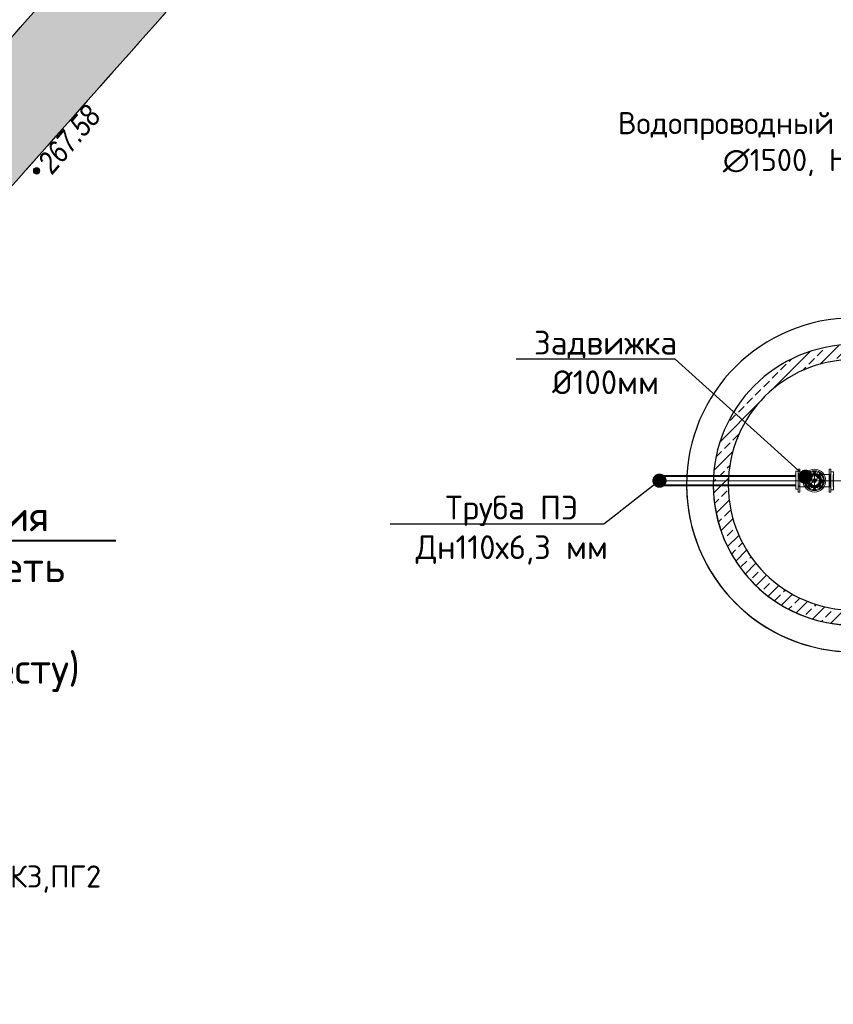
# Model space of a CAD drawing. Header units: inches. Extents: x -416310 to 1286511, y -34262 to 944600.
# Tile 17 of 84: x 163600 to 200997, y 69683 to 114923. Entities that reach past the tile are written whole.
import ezdxf
from ezdxf import colors
from ezdxf.entities.mleader import LeaderData, LeaderLine
from ezdxf.enums import TextEntityAlignment as Align
from ezdxf.math import Vec2, Vec3

# ---------------------------------------------------------------- set-up
doc = ezdxf.new("R2010")
doc.units = ezdxf.units.IN
doc.header["$MEASUREMENT"] = 0
doc.linetypes.add('Auto_Street_NotBorder_Line_m1', pattern=[3, 1.5, -1.5])
doc.linetypes.add('Hydrotech_Tray_Gutter_m1', pattern=[1, 1, 0])
for name, color, linetype, lineweight in [('A-GENM', 251, 'Continuous', 30), ('P-PIPE', 7, 'Continuous', 9), ('P-PIPE-CNTR', 3, 'Continuous', 9)]:
    doc.layers.add(name, color=color, linetype=linetype, lineweight=lineweight)
doc.layers.add('AUTO#_ROADS_EXIST_L', color=7, linetype='Continuous', lineweight=15, true_color=0x000000)
for name, color, linetype, true_color in [('HYDRO_TECHN_CNSTR_L', 7, 'Continuous', 0x000000), ('RELEF_POINT_PICKT_B', 7, 'Continuous', 0x000000), ('RELEF_POINT_PICKT_T', 7, 'Continuous', 0x000000)]:
    doc.layers.add(name, color=color, linetype=linetype, true_color=true_color)
doc.layers.add('Штрих Железобетона', color=7, linetype='Continuous')
doc.layers.add('Штрих Стекло', color=7, linetype='Continuous')
doc.styles.add('GOST', font='isocpeur.ttf')
doc.styles.add('Д-431 (Arial Narrow К)', font='ARIALNI.TTF', dxfattribs={"height": 1})

# ---------------------------------------------------------------- blocks, each defined once
blk = doc.blocks.new('PointHight_m1')
at = {"layer": 'RELEF_POINT_PICKT_B', "linetype": 'Continuous', "lineweight": 15, "true_color": 0x000000}
h = blk.add_hatch(color=18, dxfattribs=at)
edge = h.paths.add_edge_path()
edge.add_arc((0, 0), 0.3, 0, 360)
at = {"layer": 'RELEF_POINT_PICKT_B', "color": 18, "linetype": 'Continuous', "lineweight": 15, "true_color": 0x000000}
blk.add_circle((0, 0), 0.3, dxfattribs=at)
blk.add_point((0, 0), dxfattribs=at)
blk = doc.blocks.new('55653')
at = {"layer": 'AUTO#_ROADS_EXIST_L', "color": 18, "linetype": 'Auto_Street_NotBorder_Line_m1', "lineweight": 15, "ltscale": 600, "true_color": 0x000000, "flags": 128}
for points in [[(-118299, 66909), (-118496, 67662), (-118496, 67662), (-102593, 85204), (-86047, 104286), (-72130, 119967), (-59705, 134238), (-51563, 143421), (-39879, 156839), (-36267, 160873), (-34512, 161450), (-32399, 161543)], [(-123538, 69699), (-122225, 69946), (-105526, 88625), (-88466, 108288), (-76627, 121794), (-67322, 132320)]]:
    blk.add_lwpolyline(points, dxfattribs=at)
at = {"layer": 'RELEF_POINT_PICKT_B', "color": 18, "true_color": 0x000000, "xscale": 500, "yscale": 500, "zscale": 500}
blk.add_blockref('PointHight_m1', (-78964, 111678, -85671), dxfattribs=at)
at = {"layer": 'RELEF_POINT_PICKT_T', "color": 18, "true_color": 0x000000, "style": 'Д-431 (Arial Narrow К)'}
blk.add_text('267.58', height=1000, rotation=49.3834, dxfattribs=at).set_placement((-78614, 111813), align=Align.MIDDLE_LEFT)
blk = doc.blocks.new('Фланец круглый стальной плоский приварной с выступом ГОСТ PN 1_6 МПа 12820-80 Динамический_f2863 - Фланец 1-100 _А_ -1_6 Ст 25-548882-Уровень 1')
at = {"layer": 'P-PIPE'}
for p, q in [((-84.5, 0), (-84.5, 23)), ((-84.5, 23), (84.5, 23)), ((84.5, 23), (-84.5, 23)), ((-84.5, 0), (84.5, 0)), ((84.5, 0), (-84.5, 0)), ((-65, 23), (-55, 34.5)), ((0, 34.5), (0, 34.5)), ((0, 34.5), (0, 34.5)), ((0, 23), (0, 23)), ((0, 23), (0, 23)), ((55, 34.5), (65, 23)), ((84.5, 23), (84.5, 0)), ((-54, -5), (-65, 0)), ((0, 0), (0, 0)), ((0, 0), (0, 0)), ((0, -5), (0, -5)), ((0, -5), (0, -5)), ((65, 0), (54, -5))]:
    blk.add_line(p, q, dxfattribs=at)
blk = doc.blocks.new('Тройник фланцевый с пожарной одставкой  ППТФ ГОСТ 5525-88 Динамический_f2482 - Тройник ППТФ 150х150-530663-Уровень 1')
at = {"layer": 'P-PIPE'}
for p, q in [((-146, 114.5), (-165, 114.5)), ((-165, -114.5), (-165, 114.5)), ((-165, 114.5), (-165, -114.5)), ((-146, -114.5), (-146, 114.5)), ((-146, 114.5), (-146, -114.5)), ((165, 114.5), (146, 114.5)), ((146, -114.5), (146, 114.5)), ((146, 114.5), (146, -114.5)), ((165, -114.5), (165, 114.5)), ((165, 114.5), (165, -114.5)), ((0, 62), (-146, 62)), ((-146, -62), (-146, 62)), ((-146, 62), (-146, -62)), ((146, 62), (0, 62)), ((146, 62), (146, -62)), ((146, -62), (146, 62)), ((-146, -62), (0, -62)), ((0, -62), (146, -62)), ((-165, -114.5), (-146, -114.5)), ((146, -114.5), (165, -114.5))]:
    blk.add_line(p, q, dxfattribs=at)
for radius, start, end in [(114.5, 90, 270), (114.5, 90, 270), (114.5, 270, 90), (114.5, 270, 90), (62, 360, 180), (62, 180, 360)]:
    blk.add_arc((0, 0), radius, start, end, dxfattribs=at)
for points, knots in [([(0, 62), (-3.1, 62), (-9.3, 61.5), (-18.5, 59.4), (-27.4, 55.9), (-34.6, 51.6), (-40.1, 47.4), (-44, 43.8), (-47, 40.5), (-49.3, 37.6), (-51, 35.3), (-52.6, 32.9), (-54.1, 30.3), (-55.5, 27.7), (-56.8, 25), (-58, 22.1), (-59.3, 18.2), (-61.3, 11), (-62, 4.4), (-62, 0)], [0, 0, 0, 0, 0.111111, 0.222222, 0.333333, 0.444444, 0.5, 0.555556, 0.611111, 0.638889, 0.666667, 0.694444, 0.722222, 0.75, 0.777778, 0.805556, 0.833333, 0.888889, 1, 1, 1, 1]), ([(62, 0), (62, 4.4), (61.3, 11), (59.3, 18.2), (58, 22.1), (56.8, 25), (55.5, 27.7), (54.1, 30.3), (52.6, 32.9), (51, 35.3), (49.3, 37.6), (47, 40.5), (43.6, 44.2), (39.9, 47.6), (36.5, 50.2), (33, 52.6), (28.5, 55.2), (21.1, 58.5), (11.6, 61.3), (3.9, 62), (0, 62)], [0, 0, 0, 0, 0.111111, 0.166667, 0.194444, 0.222222, 0.25, 0.277778, 0.305556, 0.333333, 0.361111, 0.388889, 0.444444, 0.513889, 0.548611, 0.583333, 0.652778, 0.722222, 0.861111, 1, 1, 1, 1]), ([(-62, 0), (-62, -4.4), (-61.3, -11), (-59.3, -18.2), (-58, -22.1), (-56.8, -25), (-55.5, -27.7), (-54.1, -30.3), (-52.6, -32.9), (-51, -35.3), (-49.3, -37.6), (-47, -40.5), (-43.6, -44.2), (-39.9, -47.6), (-36.5, -50.2), (-33, -52.6), (-28.5, -55.2), (-21.1, -58.5), (-11.6, -61.3), (-3.9, -62), (0, -62)], [0, 0, 0, 0, 0.111111, 0.166667, 0.194444, 0.222222, 0.25, 0.277778, 0.305556, 0.333333, 0.361111, 0.388889, 0.444444, 0.513889, 0.548611, 0.583333, 0.652778, 0.722222, 0.861111, 1, 1, 1, 1]), ([(0, -62), (3.1, -62), (9.3, -61.5), (18.5, -59.4), (27.4, -55.9), (34.6, -51.6), (40.1, -47.4), (44, -43.8), (47, -40.5), (49.3, -37.6), (51, -35.3), (52.6, -32.9), (54.1, -30.3), (55.5, -27.7), (56.8, -25), (58, -22.1), (59.3, -18.2), (61.3, -11), (62, -4.4), (62, 0)], [0, 0, 0, 0, 0.111111, 0.222222, 0.333333, 0.444444, 0.5, 0.555556, 0.611111, 0.638889, 0.666667, 0.694444, 0.722222, 0.75, 0.777778, 0.805556, 0.833333, 0.888889, 1, 1, 1, 1])]:
    blk.add_open_spline(points, degree=3, knots=knots, dxfattribs=at)
blk = doc.blocks.new('vag_hydrus_podzemnyygidrant_voda_dn100 - Глубина залегания трубы 1_00-534979-Уровень 1')
at = {"layer": 'P-PIPE'}
for p, q in [((-90, 0), (-90, 0)), ((-90, 0), (-70, 0)), ((-90, -20.3), (-90, 0)), ((-73.6, 0), (-70, 0)), ((-70, 0), (-70, 0)), ((-15, 15), (15, 15)), ((-15, 15), (-11, 11)), ((-15, -15), (-15, 15)), ((11, 11), (-11, 11)), ((-11, 11), (-11, -11)), ((0, 0), (0, 0)), ((11, 11), (15, 15)), ((11, -11), (11, 11)), ((15, 15), (15, -15)), ((70, 0), (70, 0)), ((70, 0), (73.6, 0)), ((70, 0), (90, 0)), ((90, 0), (90, 0)), ((90, -20.3), (90, 0)), ((-90, -20.3), (-90, -20.3)), ((-67, -20.3), (-90, -20.3)), ((-67, -20.3), (-67, -20.3)), ((-15, -15), (-11, -11)), ((15, -15), (-15, -15)), ((-11, -11), (11, -11)), ((15, -15), (11, -11)), ((67, -20.3), (67, -20.3)), ((90, -20.3), (67, -20.3)), ((90, -20.3), (90, -20.3))]:
    blk.add_line(p, q, dxfattribs=at)
at = {"layer": 'P-PIPE', "flags": 128}
for points in [[(70, 0), (65.3, 25.2), (51.8, 47.1), (31.3, 62.6), (6.7, 69.7), (-18.9, 67.4), (-41.9, 56), (-59.3, 37.1), (-68.7, 13.3), (-70, 0)], [(-70, 0), (-65.3, -25.2), (-51.8, -47.1), (-31.3, -62.6), (-6.7, -69.7), (18.9, -67.4), (41.9, -56), (59.3, -37.1), (68.7, -13.3), (70, 0)]]:
    blk.add_lwpolyline(points, dxfattribs=at)
at = {"layer": 'P-PIPE'}
for centre, radius, start, end in [((0, 0), 100, 360, 180), ((0, 0), 100, 180, 360), ((0, 0), 90, 360, 180), ((0, 0), 90, 360, 180), ((0, 0), 90, 180, 360), ((0, 0), 90, 180, 360), ((-80, 0), 9.5, 90, 270), ((-80, 0), 9.5, 270, 90), ((0, 0), 74.1, 360, 180), ((0, 0), 74.1, 180, 360), ((0, 0), 70, 360, 180), ((-56.6, 56.6), 9.5, 45, 225), ((0, 0), 63.6, 0, 180), ((0, 0), 63.6, 180, 360), ((-56.6, 56.6), 9.5, 225, 45), ((0, 0), 62.5, 360, 180), ((0, 0), 62.5, 0, 180), ((0, 0), 62.5, 0, 180), ((0, 0), 62.5, 0, 180), ((0, 0), 62.5, 180, 360), ((0, 0), 62.5, 180, 360), ((0, 0), 62.5, 180, 360), ((0, 0), 62.5, 180, 360), ((0, 0), 50, 0, 180), ((0, 0), 50, 0, 180), ((0, 0), 50, 0, 180), ((0, 0), 50, 180, 0), ((0, 0), 50, 180, 360), ((0, 0), 50, 180, 360), ((0, 80), 9.5, 0, 180), ((0, 80), 9.5, 180, 360), ((56.6, 56.6), 9.5, 135, 315), ((56.6, 56.6), 9.5, 315, 135), ((0, 0), 70, 343.16106, 360), ((80, 0), 9.5, 90, 270), ((80, 0), 9.5, 270, 90), ((0, 0), 70, 180, 196.83894), ((0, 0), 70, 196.83894, 343.16106), ((-56.6, -56.6), 9.5, 135, 315), ((-56.6, -56.6), 9.5, 315, 135), ((0, -80), 9.5, 0, 180), ((0, -80), 9.5, 180, 0), ((56.6, -56.6), 9.5, 45, 225), ((56.6, -56.6), 9.5, 225, 45)]:
    blk.add_arc(centre, radius, start, end, dxfattribs=at)
for points in [[(73.6, 0), (73.5, -3.5), (73.1, -10.4), (71.8, -17), (70.9, -20.3)], [(-70.9, -20.3), (-71.8, -17), (-73.1, -10.4), (-73.5, -3.5), (-73.6, 0)], [(-67, -20.3), (-67.9, -20.3), (-69.5, -20.3), (-70.5, -20.3), (-70.9, -20.3)], [(70.9, -20.3), (70.5, -20.3), (69.5, -20.3), (67.9, -20.3), (67, -20.3)]]:
    blk.add_open_spline(points, degree=3, dxfattribs=at)
blk = doc.blocks.new('_Dot')
at = {"color": 0, "linetype": 'ByBlock', "lineweight": -2}
blk.add_line((-0.5, 0), (-1, 0), dxfattribs=at)
at = {"color": 0, "linetype": 'ByBlock', "const_width": 0.5}
blk.add_lwpolyline([(-0.25, 0, 1), (0.25, 0, 1)], format="xyb", close=True, dxfattribs=at)
blk = doc.blocks.new('Кольцо стеновое Серия 3_900_1-14 Динамический_f2710 - Кольцо стеновое КС15_6-519680-Уровень 1')
at = {"layer": 'A-GENM', "lineweight": 25}
for radius, start, end in [(840, 360, 180), (750, 0, 180), (840, 180, 360), (750, 180, 0)]:
    blk.add_arc((0, 0), radius, start, end, dxfattribs=at)
blk = doc.blocks.new('Плита днища колодца ПН серии 3_900_1-14 _  Динамический_f5717 - Плита днища ПН10-521517-Уровень 1')
at = {"layer": 'A-GENM'}
for start, end in [(360, 180), (0, 180), (180, 360), (180, 360)]:
    blk.add_arc((0, 0), 1000, start, end, dxfattribs=at)
blk = doc.blocks.new('Кольцо стеновое Серия 3_900_1-14 Динамический_f2710 - Кольцо стеновое КС15_9-519678-Уровень 1')
h = blk.add_hatch()
h.set_pattern_fill('ANSI33', color=256, scale=15)
h.set_pattern_definition([(45, (0, 0), (-67.352, 67.352), []), (45, (67.35, 0), (-67.352, 67.352), [47.625, -23.8125])])
h.paths.add_polyline_path([(-840, 0, 1), (840, 0, 1)])
h.paths.add_polyline_path([(750, 0, -1), (-750, 0, -1)], flags=16)
at = {"layer": 'A-GENM'}
for radius, start, end in [(840, 360, 180), (840, 0, 180), (750, 0, 180), (750, 0, 180), (840, 180, 360), (750, 180, 0), (750, 180, 360), (840, 180, 360)]:
    blk.add_arc((0, 0), radius, start, end, dxfattribs=at)

msp = doc.modelspace()

# ---------------------------------------------------------------- hatches: boundary and pattern name
at = {"layer": 'Штрих Железобетона', "true_color": 0x969696}
h = msp.add_hatch(dxfattribs=at)
h.set_pattern_fill('ANSI33', color=252, scale=100, angle=49.68473873)
h.set_pattern_definition([(94.68474, (243342.1, -3697.8), (-632.8786, -51.8624), []), (94.68474, (243632.6, -3355.43), (-632.8786, -51.8624), [317.5, -158.75])])
h.paths.add_polyline_path([(219726.7522, 150330.807), (211529.5591, 157870.6175), (208830.5591, 157752.6175), (207075.5591, 157175.6175), (203463.5591, 153141.6175), (191779.5591, 139723.6175), (183637.5591, 130540.6175), (171212.5591, 116269.6175), (157295.5591, 100588.6175), (140749.5591, 81506.6175), (124845.7974, 63964.093), (125043.5591, 63211.6175), (120034.1209, 57835.065), (110270.994, 66931.5595), (107951.5591, 69226.6175), (97686.5591, 78559.6175), (80048.5591, 94536.6175), (52939.5591, 118573.6175), (48881.9647, 122249.2167), (47097.616, 122928.6015), (41489.6623, 117960.5956), (36469.6365, 123051.1849), (59157.5591, 145424.6175), (80952.5591, 168643.6175), (99264.5591, 188150.6175), (120003.5591, 210673.6175), (131251.5591, 222756.6175), (133139.4069, 228816.5456), (132475.065, 231845.9707), (150627.1986, 229675.4977), (149362.6111, 225950.2987), (152290.5591, 220690.6175), (167284.5591, 206772.6175), (215675.5591, 161886.6175), (223692.3005, 154846.4072)])
h.paths.add_polyline_path([(119804.5591, 66001.6175), (121117.5591, 66248.6175), (137816.5591, 84927.6175), (154876.5591, 104590.6175), (166715.5591, 118096.6175), (179953.5591, 133071.6175), (187343.5591, 141567.6175), (200379.5591, 156555.6175), (203698.5591, 160463.6175), (204310.1718, 162200.1597), (204296.5591, 164030.6175), (163664.5591, 201497.6175), (148503.5591, 215808.6175), (144959.2842, 219671.5143), (143828.011, 220534.9435), (140869.474, 220658.1505), (136554.5591, 219263.6175), (126303.5591, 208135.6175), (104005.5591, 184028.6175), (86585.5591, 165468.6175), (64731.5591, 142170.6175), (54470.9689, 131510.8251), (54095.8361, 130073.5887), (54721.059, 127449.07), (56095.5591, 124044.6175), (82895.5591, 98997.6175), (111337.5591, 74191.6175), (112202.5591, 73419.6175)], flags=16)
at = {"layer": 'Штрих Стекло'}
h = msp.add_hatch(dxfattribs=at)
h.set_pattern_fill('ANSI32', color=253, scale=30, angle=-24.32528621)
h.set_pattern_definition([(20.67471, (243342.12, 349651.24), (-100.88746, 267.34768), []), (20.67471, (243464.86, 349595.76), (-100.88746, 267.34768), [])])
edge = h.paths.add_edge_path()
edge.add_line((111770.555, 157808.9744), (117190.7069, 153569.1994))
edge.add_line((117190.7069, 153569.1994), (117091.5725, 152910.3571))
edge.add_line((117091.5725, 152910.3571), (114077.0288, 153343.021))
edge.add_line((114077.0288, 153343.021), (113707.9125, 150769.3557))
edge.add_line((113707.9125, 150769.3557), (116704.749, 150339.548))
edge.add_line((116704.749, 150339.548), (116178.6874, 146843.3695))
edge.add_arc((116178.6874, 143343.3695), 3500, 90, 171.83827018)
edge.add_line((112714.138, 143840.2567), (111912.02, 138247.484))
edge.add_line((111912.02, 138247.484), (114383.8526, 137892.9726))
edge.add_line((114383.8526, 137892.9726), (114170.9009, 136408.1657))
edge.add_line((114170.9009, 136408.1657), (111699.0683, 136762.6771))
edge.add_line((111699.0683, 136762.6771), (110485.2437, 128299.2777))
edge.add_line((110485.2437, 128299.2777), (110261.2467, 126737.4575))
edge.add_line((110261.2467, 126737.4575), (105120.8648, 121015.9644))
edge.add_line((105120.8648, 121015.9644), (102739.5473, 123155.4234))
edge.add_line((102739.5473, 123155.4234), (89917.8001, 108884.2211))
edge.add_line((89917.8001, 108884.2211), (84588.5591, 108552.6175))
edge.add_line((84588.5591, 108552.6175), (84523.7638, 109771.4945))
edge.add_line((84523.7638, 109771.4945), (89614.9581, 110043.4302))
edge.add_line((89614.9581, 110043.4302), (92492.117, 113245.8422))
edge.add_line((92492.117, 113245.8422), (91318.7803, 114333.9218))
edge.add_line((91318.7803, 114333.9218), (107544.1799, 132393.5479))
edge.add_line((107544.1799, 132393.5479), (109543.4636, 146364.7523))
edge.add_line((109543.4636, 146364.7523), (106834.3086, 146752.4025))
edge.add_line((106834.3086, 146752.4025), (106338.5468, 143287.6918))
edge.add_line((106338.5468, 143287.6918), (105842.7849, 139822.9811))
edge.add_line((105842.7849, 139822.9811), (96933.5289, 141097.7973))
edge.add_line((96933.5289, 141097.7973), (96296.1208, 136643.1693))
edge.add_line((96296.1208, 136643.1693), (90356.6167, 137493.0467))
edge.add_line((90356.6167, 137493.0467), (90994.0248, 141947.6747))
edge.add_line((90994.0248, 141947.6747), (93402.011, 158776.2695))
edge.add_line((93402.011, 158776.2695), (108250.7711, 156651.5759))
edge.add_line((108250.7711, 156651.5759), (107238.1212, 149725.1774))
edge.add_line((107238.1212, 149725.1774), (109968.4439, 149334.4984))
edge.add_line((109968.4439, 149334.4984), (110612.3181, 153834.0193))
edge.add_line((110612.3181, 153834.0193), (110943.2124, 156730.2349))
edge.add_line((110943.2124, 156730.2349), (111770.555, 157808.9744))
edge = h.paths.add_edge_path()
edge.add_arc((164473.719, 158906.6824), 3500, 171.83827018, 261.83827017, ccw=False)
edge.add_line((161009.1695, 159403.5697), (164339.1059, 182621.5714))
edge.add_line((164339.1059, 182621.5714), (172080.4085, 191016.8153))
edge.add_arc((173550.7269, 189661.0263), 2000, 47.32066949, 137.32066949, ccw=False)
edge.add_line((174906.5159, 191131.3447), (169025.2423, 196554.5008))
edge.add_arc((167669.4533, 195084.1824), 2000, -42.67933051, 47.32066949, ccw=False)
edge.add_line((169139.7717, 193728.3934), (163303.7351, 187399.3615))
edge.add_line((163303.7351, 187399.3615), (157467.3808, 188236.4141))
edge.add_line((157467.3808, 188236.4141), (157282.8227, 186949.5814))
edge.add_line((157282.8227, 186949.5814), (162234.1793, 186239.4556))
edge.add_line((162234.1793, 186239.4556), (161154.1951, 185068.2404))
edge.add_line((161154.1951, 185068.2404), (159168.4455, 171222.5894))
edge.add_line((159168.4455, 171222.5894), (155209.7026, 171790.3541))
edge.add_line((155209.7026, 171790.3541), (155025.1445, 170503.5214))
edge.add_line((155025.1445, 170503.5214), (158983.8873, 169935.7567))
edge.add_line((158983.8873, 169935.7567), (157956.5818, 162772.863))
edge.add_line((157956.5818, 162772.863), (143188.4447, 164890.9159))
edge.add_line((143188.4447, 164890.9159), (142975.493, 163406.109))
edge.add_line((142975.493, 163406.109), (146756.8013, 162863.7921))
edge.add_line((146756.8013, 162863.7921), (146037.9029, 157851.2691))
edge.add_line((146037.9029, 157851.2691), (147522.7098, 157638.3174))
edge.add_line((147522.7098, 157638.3174), (148241.5997, 162650.7814))
edge.add_line((148241.5997, 162650.7814), (157743.6302, 161288.056))
edge.add_line((157743.6302, 161288.056), (157047.7328, 156435.9074))
edge.add_line((157047.7328, 156435.9074), (163976.8317, 155442.1329))

# ---------------------------------------------------------------- next in the draw order: block references
msp.add_blockref('55653', (243342.1189, -3697.8051))

# ---------------------------------------------------------------- next in the draw order: linework, layer by layer
at = {"ltscale": 1250}
msp.add_line((200833.8457, 93471.5908), (200833.8457, 94010.1508), dxfattribs=at)
at = {"layer": 'HYDRO_TECHN_CNSTR_L', "color": 18, "linetype": 'Hydrotech_Tray_Gutter_m1', "lineweight": 15, "ltscale": 600, "true_color": 0x000000, "flags": 128}
msp.add_lwpolyline([(219726.7522, 150330.807), (211529.5591, 157870.6175), (208830.5591, 157752.6175), (207075.5591, 157175.6175), (203463.5591, 153141.6175), (191779.5591, 139723.6175), (183637.5591, 130540.6175), (171212.5591, 116269.6175), (157295.5591, 100588.6175), (140749.5591, 81506.6175), (124845.7974, 63964.093), (124845.7974, 63964.093), (125043.5591, 63211.6175), (120034.1209, 57835.065), (110270.994, 66931.5595), (107951.5591, 69226.6175), (97686.5591, 78559.6175), (80048.5591, 94536.6175), (52939.5591, 118573.6175), (48881.9647, 122249.2167), (47097.616, 122928.6015), (41489.6623, 117960.5956), (36469.6365, 123051.1849), (59157.5591, 145424.6175), (80952.5591, 168643.6175), (99264.5591, 188150.6175), (120003.5591, 210673.6175), (131251.5591, 222756.6175), (133139.4069, 228816.5456), (132475.065, 231845.9707), (150627.1986, 229675.4977), (149362.6111, 225950.2987), (152290.5591, 220690.6175), (167284.5591, 206772.6175), (215675.5591, 161886.6175), (223692.3005, 154846.4072), (219726.7522, 150330.807)], dxfattribs=at)
at = {"layer": 'HYDRO_TECHN_CNSTR_L', "color": 18, "linetype": 'Hydrotech_Tray_Gutter_m1', "lineweight": 15, "ltscale": 600, "true_color": 0x000000, "elevation": 85038.4, "flags": 128}
msp.add_lwpolyline([(119804.5591, 66001.6175), (121117.5591, 66248.6175), (137816.5591, 84927.6175), (154876.5591, 104590.6175), (166715.5591, 118096.6175), (179953.5591, 133071.6175), (187343.5591, 141567.6175), (200379.5591, 156555.6175), (203698.5591, 160463.6175), (204310.1718, 162200.1597), (204296.5591, 164030.6175), (163664.5591, 201497.6175), (148503.5591, 215808.6175), (144959.2842, 219671.5143), (143828.011, 220534.9435), (140869.474, 220658.1505), (136554.5591, 219263.6175), (126303.5591, 208135.6175), (104005.5591, 184028.6175), (86585.5591, 165468.6175), (64731.5591, 142170.6175), (54470.9689, 131510.8251), (54095.8361, 130073.5887), (54721.059, 127449.07), (56095.5591, 124044.6175), (82895.5591, 98997.6175), (111337.5591, 74191.6175), (112202.5591, 73419.6175), (119804.5591, 66001.6175)], dxfattribs=at)
at = {"layer": 'P-PIPE'}
msp.add_line((200991.2567, 94003.7243), (200991.2567, 93480.4107), dxfattribs=at)
for centre, radius, start, end in [((200130.5136, 93742.0675), 261.6568, 0, 180), ((200130.5136, 93742.0675), 261.6568, 180, 0), ((200130.5136, 93611.2391), 130.8284, 90, 270), ((200130.5136, 93872.8959), 130.8284, 270, 90)]:
    msp.add_arc(centre, radius, start, end, dxfattribs=at)
at = {"layer": 'P-PIPE-CNTR'}
for p, q in [((200130.5136, 93284.2254), (200130.5136, 94199.9096)), ((200428.7022, 93742.0675), (199482.2635, 93742.0675)), ((200428.7022, 93742.0675), (199482.2635, 93742.0675)), ((199672.6715, 93742.0675), (200588.3557, 93742.0675)), ((200891.9285, 93742.0675), (199674.6677, 93742.0675)), ((200991.2567, 93742.0675), (200885.9531, 93742.0675))]:
    msp.add_line(p, q, dxfattribs=at)

# ---------------------------------------------------------------- next in the draw order: block references
at = {"layer": 'P-PIPE', "extrusion": (0, 0, -1), "yscale": 4.896000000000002, "zscale": 4.896000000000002}
for p, xscale, rotation in [((-199269.7705, 93768.9029), 4.896000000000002, 90.00000000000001), ((-201002.7577, 93740.8708), -4.896000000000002, 270)]:
    msp.add_blockref('Фланец круглый стальной плоский приварной с выступом ГОСТ PN 1_6 МПа 12820-80 Динамический_f2863 - Фланец 1-100 _А_ -1_6 Ст 25-548882-Уровень 1', p, dxfattribs=dict(at, xscale=xscale, rotation=rotation))
at = {"layer": 'P-PIPE', "xscale": 4.578420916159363, "yscale": 4.578420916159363, "zscale": 4.578420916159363}
for name in ['Тройник фланцевый с пожарной одставкой  ППТФ ГОСТ 5525-88 Динамический_f2482 - Тройник ППТФ 150х150-530663-Уровень 1', 'vag_hydrus_podzemnyygidrant_voda_dn100 - Глубина залегания трубы 1_00-534979-Уровень 1']:
    msp.add_blockref(name, (200130.5136, 93742.0675), dxfattribs=at)

# ---------------------------------------------------------------- next in the draw order: texts
at = {"ltscale": 250, "char_height": 1016.127179, "width": 28451.561006, "attachment_point": 5, "style": 'GOST'}
for s, insert in [('\\pt11085.13462;Водопроводный колодец ВК2\\P ∅1500, Н=1,5 м', (200393.7785, 109205.5624)), ('\\pt11085.13462;Водопроводный колодец ВК3,ПГ2\\P ∅1500, Н=1,5 м', (156685.5813, 74591.2549))]:
    msp.add_mtext(s, dxfattribs=dict(at, insert=insert))

# ---------------------------------------------------------------- next in the draw order: leaders
at = {"ltscale": 250}
ml = msp.add_multileader_mtext('Standard', dxfattribs=at)
ml.set_content('Задвижка\\P%%C100мм', color=256, style='GOST')
ml.set_leader_properties(lineweight=-1)
ml.set_arrow_properties(name='DOT')
ml.build(insert=Vec2(0, 0))
ml.multileader.update_dxf_attribs({"text_left_attachment_type": 6, "text_right_attachment_type": 6, "dogleg_length": 0.00104, "arrow_head_size": 655.2, "scale": 100})
ctx = ml.context
ctx.base_point, ctx.scale, ctx.char_height, ctx.arrow_head_size, ctx.landing_gap_size, ctx.plane_origin = Vec3(187335.4108, 99319.3983), 100, 1092, 655.2, 0, Vec3(179773.4345, 101169.6932)
ctx.left_attachment, ctx.right_attachment, ctx.text_align_type = 6, 6, 1
notes = []
notes.append((ctx, [(0, (1, 1, 0), (193723.7148, 99319.3983), (-1, 0), 0.104, [(0, [(199714.6146, 93920.6771)], 0, [])])]))
ctx.mtext.insert, ctx.mtext.alignment, ctx.mtext.flow_direction = Vec3(190529.5108, 100629.7983), 2, 5
ctx.mtext.has_bg_fill, ctx.mtext.bg_color, ctx.mtext.bg_scale_factor, ctx.mtext.bg_transparency, ctx.mtext.use_window_bg_color = 1, -1027028792, 1.5, 0, 1
ml = msp.add_multileader_mtext('Standard')
ml.set_content('точка подключения\\Pводопровода-сущ.cеть\\P%%C100мм\\P(подключить по месту)', color=256, style='GOST')
ml.set_leader_properties(lineweight=40)
ml.build(insert=Vec2(0, 0))
ml.multileader.update_dxf_attribs({"text_left_attachment_type": 6, "text_right_attachment_type": 6, "dogleg_length": 0.0008, "arrow_head_size": 840, "scale": 500})
ctx = ml.context
ctx.base_point, ctx.scale, ctx.char_height, ctx.arrow_head_size, ctx.landing_gap_size, ctx.plane_origin = Vec3(146390.4303, 90994.8192), 500, 1400, 840, 0, Vec3(220191.325, 67258.5483)
ctx.left_attachment, ctx.right_attachment, ctx.text_align_type = 6, 6, 1
notes.append((ctx, [(0, (1, 1, 0), (146390.0303, 90994.8192), (1, 0), 0.4, [(1, [(142373.8934, 93963.8744)], 0, [])])]))
ctx.mtext.insert, ctx.mtext.alignment, ctx.mtext.flow_direction = Vec3(156365.4303, 92814.8192), 2, 5
ctx.mtext.has_bg_fill, ctx.mtext.bg_color, ctx.mtext.bg_scale_factor, ctx.mtext.bg_transparency, ctx.mtext.use_window_bg_color = 1, -1027028792, 1.5, 0, 1
for ctx, leaders in notes:
    for number, flags, end, landing, length, lines in leaders:
        leader = LeaderData()
        leader.index, (leader.has_last_leader_line, leader.has_dogleg_vector, leader.attachment_direction) = number, flags
        leader.last_leader_point, leader.dogleg_vector, leader.dogleg_length = Vec3(end), Vec3(landing), length
        for number, points, colour, breaks in lines:
            line = LeaderLine()
            line.index, line.vertices, line.color, line.breaks = number, Vec3.list(points), colors.encode_raw_color(colour), breaks
            leader.lines.append(line)
        ctx.leaders.append(leader)

# ---------------------------------------------------------------- next in the draw order: linework, layer by layer
at = {"layer": 'P-PIPE', "color": 5, "lineweight": 40}
for p, q in [((193007.639, 93968.6578), (199269.7705, 93968.6578)), ((199269.7705, 93515.4772), (193007.639, 93515.4772))]:
    msp.add_line(p, q, dxfattribs=at)
at = {"layer": 'P-PIPE-CNTR'}
msp.add_line((201982.9657, 93742.0675), (193007.639, 93742.0675), dxfattribs=at)

# ---------------------------------------------------------------- next in the draw order: block references
at = {"layer": 'A-GENM', "xscale": 7.67289920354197, "yscale": 7.67289920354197, "zscale": 7.67289920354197, "rotation": 180}
for name in ['Плита днища колодца ПН серии 3_900_1-14 _  Динамический_f5717 - Плита днища ПН10-521517-Уровень 1', 'Кольцо стеновое Серия 3_900_1-14 Динамический_f2710 - Кольцо стеновое КС15_9-519678-Уровень 1']:
    msp.add_blockref(name, (201923.5798, 93549.2859), dxfattribs=at)
at = {"layer": 'A-GENM', "lineweight": 25, "xscale": 7.67289920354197, "yscale": 7.67289920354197, "zscale": 7.67289920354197, "rotation": 180}
msp.add_blockref('Кольцо стеновое Серия 3_900_1-14 Динамический_f2710 - Кольцо стеновое КС15_6-519680-Уровень 1', (201923.5798, 93549.2859), dxfattribs=at)

# ---------------------------------------------------------------- next in the draw order: leaders
at = {"ltscale": 250}
ml = msp.add_multileader_mtext('Standard', dxfattribs=at)
ml.set_content('Труба ПЭ\\PДн110х6,3 мм', color=256, style='GOST')
ml.set_leader_properties(lineweight=-1)
ml.set_arrow_properties(name='DOT')
ml.build(insert=Vec2(0, 0))
ml.multileader.update_dxf_attribs({"text_left_attachment_type": 6, "text_right_attachment_type": 6, "dogleg_length": 0.00104, "arrow_head_size": 655.2, "scale": 100})
ctx = ml.context
ctx.base_point, ctx.scale, ctx.char_height, ctx.arrow_head_size, ctx.landing_gap_size, ctx.plane_origin = Vec3(181986.5428, 91742.5607), 100, 1092, 655.2, 0, Vec3(197777.3483, 86631.3055)
ctx.left_attachment, ctx.right_attachment, ctx.text_align_type = 6, 6, 1
notes = []
notes.append((ctx, [(1, (1, 1, 0), (190449.6468, 91742.5607), (-1, 0), 0.104, [(0, [(193007.639, 93742.0675)], 0, [])])]))
ctx.mtext.insert, ctx.mtext.alignment, ctx.mtext.flow_direction = Vec3(186218.0428, 93052.9607), 2, 5
ctx.mtext.has_bg_fill, ctx.mtext.bg_color, ctx.mtext.bg_scale_factor, ctx.mtext.bg_transparency, ctx.mtext.use_window_bg_color = 1, -1027028792, 1.5, 0, 1
for ctx, leaders in notes:
    for number, flags, end, landing, length, lines in leaders:
        leader = LeaderData()
        leader.index, (leader.has_last_leader_line, leader.has_dogleg_vector, leader.attachment_direction) = number, flags
        leader.last_leader_point, leader.dogleg_vector, leader.dogleg_length = Vec3(end), Vec3(landing), length
        for number, points, colour, breaks in lines:
            line = LeaderLine()
            line.index, line.vertices, line.color, line.breaks = number, Vec3.list(points), colors.encode_raw_color(colour), breaks
            leader.lines.append(line)
        ctx.leaders.append(leader)

doc.saveas('drawing.dxf')
